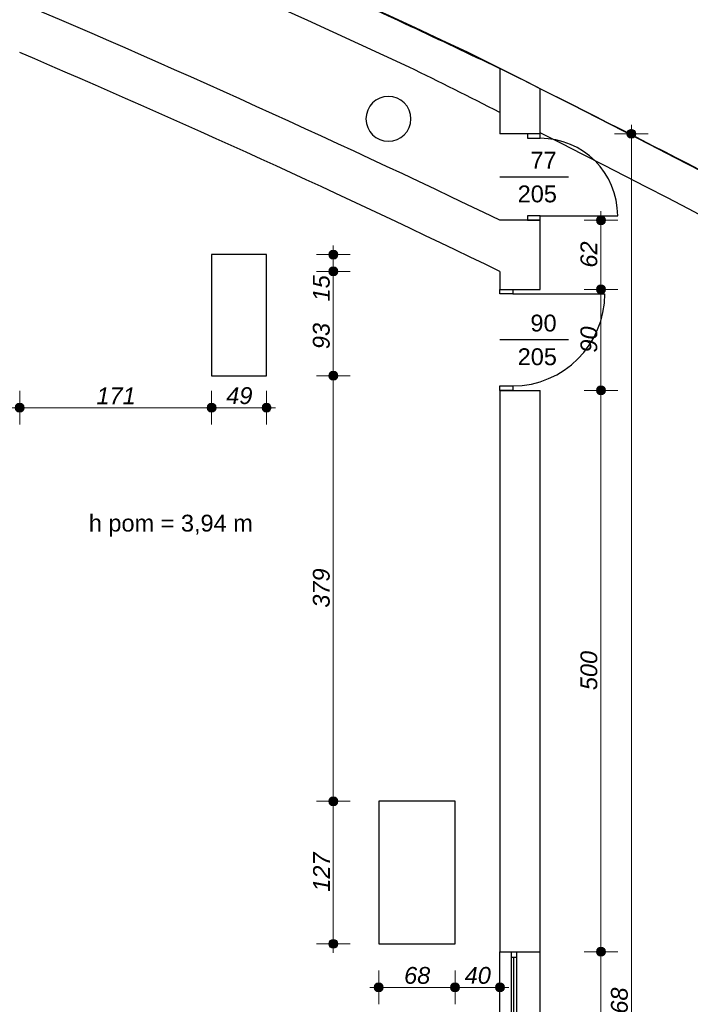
# Model space of a CAD drawing. Header units: millimetres. Extents: x -170998 to -45998, y 10557 to 52557.
# Tile 86 of 92: x -85918 to -79941, y 24331 to 33101. Entities that reach past the tile are written whole.
import ezdxf

# ---------------------------------------------------------------- set-up
doc = ezdxf.new("R2010")
doc.units = ezdxf.units.MM
doc.header["$MEASUREMENT"] = 0
for name, color, linetype in [('Drzwi', 7, 'Continuous'), ('Obiekt', 7, 'Continuous'), ('Okno', 7, 'Continuous'), ('Strop', 7, 'Continuous'), ('Słup', 7, 'Continuous'), ('Tekst', 7, 'Continuous'), ('Wymiary', 7, 'Continuous'), ('Ściana', 7, 'Continuous')]:
    doc.layers.add(name, color=color, linetype=linetype)
doc.styles.add('Arial', font='txt')
doc.styles.add('Times new roman', font='txt')
doc.dimstyles.new('GENERATED_STYLE__1', dxfattribs={"dimtxt": 150, "dimasz": 152, "dimexe": 0.18, "dimexo": 0, "dimgap": 0.09, "dimtad": 1, "dimtih": 1, "dimtoh": 1, "dimlfac": 0.1, "dimzin": 0, "dimdsep": 46, "dimtxsty": 'Arial', "dimblk": 'ARROWHEAD_11', "dimblk1": 'ARROWHEAD_11', "dimblk2": 'ARROWHEAD_11', "dimcen": 0.09, "dimclrd": 114, "dimclre": 114, "dimclrt": 114, "dimazin": 0, "dimtfac": 1, "dimtdec": 4, "dimtmove": 0, "dimatfit": 3, "dimfxl": 1, "dimtolj": 1, "dimtzin": 0, "dimarcsym": 0})
doc.dimstyles.new('GENERATED_STYLE__2', dxfattribs={"dimtxt": 150, "dimasz": 152, "dimexe": 0.18, "dimexo": 0, "dimgap": 0.09, "dimtad": 1, "dimlfac": 0.1, "dimzin": 0, "dimdsep": 46, "dimtxsty": 'Arial', "dimblk": 'ARROWHEAD_11', "dimblk1": 'ARROWHEAD_11', "dimblk2": 'ARROWHEAD_11', "dimcen": 0.09, "dimclrd": 114, "dimclre": 114, "dimclrt": 114, "dimazin": 0, "dimtfac": 1, "dimtdec": 4, "dimtmove": 0, "dimatfit": 3, "dimfxl": 1, "dimtolj": 1, "dimtzin": 0, "dimarcsym": 0})

# ---------------------------------------------------------------- blocks, each defined once
blk = doc.blocks.new('*D718')
at = {"layer": 'Wymiary', "linetype": 'Continuous', "lineweight": 13}
for points in [[(-85878, 29645.1), (-85881.1, 29660.4), (-85889.7, 29673.4), (-85902.7, 29682.1), (-85918, 29685.1), (-85933.3, 29682.1), (-85946.3, 29673.4), (-85955, 29660.4), (-85958, 29645.1), (-85955, 29629.8), (-85946.3, 29616.8), (-85933.3, 29608.2), (-85918, 29605.1), (-85902.7, 29608.2), (-85889.7, 29616.8), (-85881.1, 29629.8)], [(-84168, 29645.1), (-84171.1, 29660.4), (-84179.7, 29673.4), (-84192.7, 29682.1), (-84208, 29685.1), (-84223.3, 29682.1), (-84236.3, 29673.4), (-84245, 29660.4), (-84248, 29645.1), (-84245, 29629.8), (-84236.3, 29616.8), (-84223.3, 29608.2), (-84208, 29605.1), (-84192.7, 29608.2), (-84179.7, 29616.8), (-84171.1, 29629.8)]]:
    blk.add_hatch(color=114, dxfattribs=at).paths.add_polyline_path(points)
at = {"layer": 'Wymiary', "color": 114, "lineweight": 13}
for p, q in [((-85918, 29685.1), (-85918, 29795.1)), ((-84208, 29685.1), (-84208, 29795.1)), ((-85998, 29645.1), (-85958, 29645.1)), ((-85878, 29645.1), (-84248, 29645.1)), ((-85918, 29495.1), (-85918, 29605.1)), ((-84208, 29495.1), (-84208, 29605.1))]:
    blk.add_line(p, q, dxfattribs=at)
for centre in [(-85918, 29645.1), (-84208, 29645.1)]:
    blk.add_circle(centre, 40, dxfattribs=at)
at = {"layer": 'Wymiary', "color": 114, "lineweight": 13, "insert": (-85233.8, 29675.1), "char_height": 150, "attachment_point": 7, "style": 'Arial'}
blk.add_mtext('\\A1;{\\fArial|b0|i1|c238|p38;171}', dxfattribs=at)
blk = doc.blocks.new('ARROWHEAD_11')
at = {"color": 0, "linetype": 'Continuous', "lineweight": 0}
blk.add_line((0, 0), (-1, 0), dxfattribs=at)
at = {"color": 0, "linetype": 'Continuous', "lineweight": 0, "const_width": 0.25, "flags": 128}
blk.add_lwpolyline([(-0.125, 0, 1), (0.125, 0, 1)], format="xyb", close=True, dxfattribs=at)
blk = doc.blocks.new('*D719')
at = {"layer": 'Wymiary', "linetype": 'Continuous', "lineweight": 13}
for points in [[(-84168, 29645.1), (-84171.1, 29660.4), (-84179.7, 29673.4), (-84192.7, 29682.1), (-84208, 29685.1), (-84223.3, 29682.1), (-84236.3, 29673.4), (-84245, 29660.4), (-84248, 29645.1), (-84245, 29629.8), (-84236.3, 29616.8), (-84223.3, 29608.2), (-84208, 29605.1), (-84192.7, 29608.2), (-84179.7, 29616.8), (-84171.1, 29629.8)], [(-83678, 29645.1), (-83681.1, 29660.4), (-83689.7, 29673.4), (-83702.7, 29682.1), (-83718, 29685.1), (-83733.3, 29682.1), (-83746.3, 29673.4), (-83755, 29660.4), (-83758, 29645.1), (-83755, 29629.8), (-83746.3, 29616.8), (-83733.3, 29608.2), (-83718, 29605.1), (-83702.7, 29608.2), (-83689.7, 29616.8), (-83681.1, 29629.8)]]:
    blk.add_hatch(color=114, dxfattribs=at).paths.add_polyline_path(points)
at = {"layer": 'Wymiary', "color": 114, "lineweight": 13}
for p, q in [((-84208, 29685.1), (-84208, 29795.1)), ((-83718, 29685.1), (-83718, 29795.1)), ((-84168, 29645.1), (-83758, 29645.1)), ((-83678, 29645.1), (-83638, 29645.1)), ((-84208, 29495.1), (-84208, 29605.1)), ((-83718, 29495.1), (-83718, 29605.1))]:
    blk.add_line(p, q, dxfattribs=at)
for centre in [(-84208, 29645.1), (-83718, 29645.1)]:
    blk.add_circle(centre, 40, dxfattribs=at)
at = {"layer": 'Wymiary', "color": 114, "lineweight": 13, "insert": (-84076.8, 29675.1), "char_height": 150, "attachment_point": 7, "style": 'Arial'}
blk.add_mtext('\\A1;{\\fArial|b0|i1|c238|p38;49}', dxfattribs=at)
blk = doc.blocks.new('*D723')
at = {"layer": 'Wymiary', "linetype": 'Continuous', "lineweight": 13}
for points in [[(-83083, 26139.3), (-83086.1, 26154.6), (-83094.7, 26167.6), (-83107.7, 26176.3), (-83123, 26179.3), (-83138.3, 26176.3), (-83151.3, 26167.6), (-83160, 26154.6), (-83163, 26139.3), (-83160, 26124), (-83151.3, 26111), (-83138.3, 26102.4), (-83123, 26099.3), (-83107.7, 26102.4), (-83094.7, 26111), (-83086.1, 26124)], [(-83083, 24869.3), (-83086.1, 24884.6), (-83094.7, 24897.6), (-83107.7, 24906.3), (-83123, 24909.3), (-83138.3, 24906.3), (-83151.3, 24897.6), (-83160, 24884.6), (-83163, 24869.3), (-83160, 24854), (-83151.3, 24841), (-83138.3, 24832.4), (-83123, 24829.3), (-83107.7, 24832.4), (-83094.7, 24841), (-83086.1, 24854)]]:
    blk.add_hatch(color=114, dxfattribs=at).paths.add_polyline_path(points)
at = {"layer": 'Wymiary', "color": 114, "lineweight": 13}
for p, q in [((-83163, 26139.3), (-83273, 26139.3)), ((-82973, 26139.3), (-83083, 26139.3)), ((-83123, 24909.3), (-83123, 26099.3)), ((-83163, 24869.3), (-83273, 24869.3)), ((-83123, 24789.3), (-83123, 24829.3)), ((-82973, 24869.3), (-83083, 24869.3))]:
    blk.add_line(p, q, dxfattribs=at)
for centre in [(-83123, 26139.3), (-83123, 24869.3)]:
    blk.add_circle(centre, 40, dxfattribs=at)
at = {"layer": 'Wymiary', "color": 114, "lineweight": 13, "insert": (-83153, 25333.6), "char_height": 150, "attachment_point": 7, "rotation": 90, "style": 'Arial'}
blk.add_mtext('\\A1;{\\fArial|b0|i1|c238|p38;127}', dxfattribs=at)
blk = doc.blocks.new('*D724')
at = {"layer": 'Wymiary', "linetype": 'Continuous', "lineweight": 13}
for points in [[(-83083, 29929.3), (-83086.1, 29944.6), (-83094.7, 29957.6), (-83107.7, 29966.3), (-83123, 29969.3), (-83138.3, 29966.3), (-83151.3, 29957.6), (-83160, 29944.6), (-83163, 29929.3), (-83160, 29914), (-83151.3, 29901), (-83138.3, 29892.4), (-83123, 29889.3), (-83107.7, 29892.4), (-83094.7, 29901), (-83086.1, 29914)], [(-83083, 26139.3), (-83086.1, 26154.6), (-83094.7, 26167.6), (-83107.7, 26176.3), (-83123, 26179.3), (-83138.3, 26176.3), (-83151.3, 26167.6), (-83160, 26154.6), (-83163, 26139.3), (-83160, 26124), (-83151.3, 26111), (-83138.3, 26102.4), (-83123, 26099.3), (-83107.7, 26102.4), (-83094.7, 26111), (-83086.1, 26124)]]:
    blk.add_hatch(color=114, dxfattribs=at).paths.add_polyline_path(points)
at = {"layer": 'Wymiary', "color": 114, "lineweight": 13}
for p, q in [((-83163, 29929.3), (-83273, 29929.3)), ((-82973, 29929.3), (-83083, 29929.3)), ((-83123, 26179.3), (-83123, 29889.3)), ((-83163, 26139.3), (-83273, 26139.3)), ((-82973, 26139.3), (-83083, 26139.3))]:
    blk.add_line(p, q, dxfattribs=at)
for centre in [(-83123, 29929.3), (-83123, 26139.3)]:
    blk.add_circle(centre, 40, dxfattribs=at)
at = {"layer": 'Wymiary', "color": 114, "lineweight": 13, "insert": (-83153, 27863.6), "char_height": 150, "attachment_point": 7, "rotation": 90, "style": 'Arial'}
blk.add_mtext('\\A1;{\\fArial|b0|i1|c238|p38;379}', dxfattribs=at)
blk = doc.blocks.new('*D725')
at = {"layer": 'Wymiary', "linetype": 'Continuous', "lineweight": 13}
for points in [[(-83083, 30859.3), (-83086.1, 30874.6), (-83094.7, 30887.6), (-83107.7, 30896.3), (-83123, 30899.3), (-83138.3, 30896.3), (-83151.3, 30887.6), (-83160, 30874.6), (-83163, 30859.3), (-83160, 30844), (-83151.3, 30831), (-83138.3, 30822.4), (-83123, 30819.3), (-83107.7, 30822.4), (-83094.7, 30831), (-83086.1, 30844)], [(-83083, 29929.3), (-83086.1, 29944.6), (-83094.7, 29957.6), (-83107.7, 29966.3), (-83123, 29969.3), (-83138.3, 29966.3), (-83151.3, 29957.6), (-83160, 29944.6), (-83163, 29929.3), (-83160, 29914), (-83151.3, 29901), (-83138.3, 29892.4), (-83123, 29889.3), (-83107.7, 29892.4), (-83094.7, 29901), (-83086.1, 29914)]]:
    blk.add_hatch(color=114, dxfattribs=at).paths.add_polyline_path(points)
at = {"layer": 'Wymiary', "color": 114, "lineweight": 13}
for p, q in [((-83163, 30859.3), (-83273, 30859.3)), ((-83123, 29969.3), (-83123, 30819.3)), ((-82973, 30859.3), (-83083, 30859.3)), ((-83163, 29929.3), (-83273, 29929.3)), ((-82973, 29929.3), (-83083, 29929.3))]:
    blk.add_line(p, q, dxfattribs=at)
for centre in [(-83123, 30859.3), (-83123, 29929.3)]:
    blk.add_circle(centre, 40, dxfattribs=at)
at = {"layer": 'Wymiary', "color": 114, "lineweight": 13, "char_height": 150, "attachment_point": 7, "rotation": 90, "style": 'Arial'}
for s, insert in [('\\A1;{\\fArial|b0|i1|c238|p38;15}', (-83153, 30591.7)), ('\\A1;{\\fArial|b0|i1|c238|p38;93}', (-83153, 30166.7))]:
    blk.add_mtext(s, dxfattribs=dict(at, insert=insert))
blk = doc.blocks.new('*D726')
at = {"layer": 'Wymiary', "linetype": 'Continuous', "lineweight": 13}
for points in [[(-83083, 31009.3), (-83086.1, 31024.6), (-83094.7, 31037.6), (-83107.7, 31046.3), (-83123, 31049.3), (-83138.3, 31046.3), (-83151.3, 31037.6), (-83160, 31024.6), (-83163, 31009.3), (-83160, 30994), (-83151.3, 30981), (-83138.3, 30972.4), (-83123, 30969.3), (-83107.7, 30972.4), (-83094.7, 30981), (-83086.1, 30994)], [(-83083, 30859.3), (-83086.1, 30874.6), (-83094.7, 30887.6), (-83107.7, 30896.3), (-83123, 30899.3), (-83138.3, 30896.3), (-83151.3, 30887.6), (-83160, 30874.6), (-83163, 30859.3), (-83160, 30844), (-83151.3, 30831), (-83138.3, 30822.4), (-83123, 30819.3), (-83107.7, 30822.4), (-83094.7, 30831), (-83086.1, 30844)]]:
    blk.add_hatch(color=114, dxfattribs=at).paths.add_polyline_path(points)
at = {"layer": 'Wymiary', "color": 114, "lineweight": 13}
for p, q in [((-83123, 31049.3), (-83123, 31089.3)), ((-83163, 31009.3), (-83273, 31009.3)), ((-83123, 30899.3), (-83123, 30969.3)), ((-82973, 31009.3), (-83083, 31009.3)), ((-83163, 30859.3), (-83273, 30859.3)), ((-82973, 30859.3), (-83083, 30859.3))]:
    blk.add_line(p, q, dxfattribs=at)
for centre in [(-83123, 31009.3), (-83123, 30859.3)]:
    blk.add_circle(centre, 40, dxfattribs=at)
blk = doc.blocks.new('*D727')
at = {"layer": 'Wymiary', "linetype": 'Continuous', "lineweight": 13}
for points in [[(-82678, 24481.2), (-82681.1, 24496.5), (-82689.7, 24509.5), (-82702.7, 24518.2), (-82718, 24521.2), (-82733.3, 24518.2), (-82746.3, 24509.5), (-82755, 24496.5), (-82758, 24481.2), (-82755, 24465.9), (-82746.3, 24452.9), (-82733.3, 24444.3), (-82718, 24441.2), (-82702.7, 24444.3), (-82689.7, 24452.9), (-82681.1, 24465.9)], [(-81998, 24481.2), (-82001.1, 24496.5), (-82009.7, 24509.5), (-82022.7, 24518.2), (-82038, 24521.2), (-82053.3, 24518.2), (-82066.3, 24509.5), (-82075, 24496.5), (-82078, 24481.2), (-82075, 24465.9), (-82066.3, 24452.9), (-82053.3, 24444.3), (-82038, 24441.2), (-82022.7, 24444.3), (-82009.7, 24452.9), (-82001.1, 24465.9)]]:
    blk.add_hatch(color=114, dxfattribs=at).paths.add_polyline_path(points)
at = {"layer": 'Wymiary', "color": 114, "lineweight": 13}
for p, q in [((-82718, 24521.2), (-82718, 24631.2)), ((-82038, 24521.2), (-82038, 24631.2)), ((-82798, 24481.2), (-82758, 24481.2)), ((-82678, 24481.2), (-82078, 24481.2)), ((-82718, 24331.2), (-82718, 24441.2)), ((-82038, 24331.2), (-82038, 24441.2))]:
    blk.add_line(p, q, dxfattribs=at)
for centre in [(-82718, 24481.2), (-82038, 24481.2)]:
    blk.add_circle(centre, 40, dxfattribs=at)
at = {"layer": 'Wymiary', "color": 114, "lineweight": 13, "insert": (-82491.8, 24511.2), "char_height": 150, "attachment_point": 7, "style": 'Arial'}
blk.add_mtext('\\A1;{\\fArial|b0|i1|c238|p38;68}', dxfattribs=at)
blk = doc.blocks.new('*D728')
at = {"layer": 'Wymiary', "linetype": 'Continuous', "lineweight": 13}
for points in [[(-81998, 24481.2), (-82001.1, 24496.5), (-82009.7, 24509.5), (-82022.7, 24518.2), (-82038, 24521.2), (-82053.3, 24518.2), (-82066.3, 24509.5), (-82075, 24496.5), (-82078, 24481.2), (-82075, 24465.9), (-82066.3, 24452.9), (-82053.3, 24444.3), (-82038, 24441.2), (-82022.7, 24444.3), (-82009.7, 24452.9), (-82001.1, 24465.9)], [(-81598, 24481.2), (-81601.1, 24496.5), (-81609.7, 24509.5), (-81622.7, 24518.2), (-81638, 24521.2), (-81653.3, 24518.2), (-81666.3, 24509.5), (-81675, 24496.5), (-81678, 24481.2), (-81675, 24465.9), (-81666.3, 24452.9), (-81653.3, 24444.3), (-81638, 24441.2), (-81622.7, 24444.3), (-81609.7, 24452.9), (-81601.1, 24465.9)]]:
    blk.add_hatch(color=114, dxfattribs=at).paths.add_polyline_path(points)
at = {"layer": 'Wymiary', "color": 114, "lineweight": 13}
for p, q in [((-82038, 24521.2), (-82038, 24631.2)), ((-81638, 24521.2), (-81638, 24631.2)), ((-81998, 24481.2), (-81678, 24481.2)), ((-81598, 24481.2), (-81558, 24481.2)), ((-82038, 24331.2), (-82038, 24441.2)), ((-81638, 24331.2), (-81638, 24441.2))]:
    blk.add_line(p, q, dxfattribs=at)
for centre in [(-82038, 24481.2), (-81638, 24481.2)]:
    blk.add_circle(centre, 40, dxfattribs=at)
at = {"layer": 'Wymiary', "color": 114, "lineweight": 13, "insert": (-81951.8, 24511.2), "char_height": 150, "attachment_point": 7, "style": 'Arial'}
blk.add_mtext('\\A1;{\\fArial|b0|i1|c238|p38;40}', dxfattribs=at)
blk = doc.blocks.new('*D732')
at = {"layer": 'Wymiary', "linetype": 'Continuous', "lineweight": 13}
for points in [[(-80698.2, 24799.3), (-80701.3, 24814.6), (-80709.9, 24827.6), (-80722.9, 24836.3), (-80738.2, 24839.3), (-80753.5, 24836.3), (-80766.5, 24827.6), (-80775.2, 24814.6), (-80778.2, 24799.3), (-80775.2, 24784), (-80766.5, 24771), (-80753.5, 24762.4), (-80738.2, 24759.3), (-80722.9, 24762.4), (-80709.9, 24771), (-80701.3, 24784)], [(-80698.2, 23039.3), (-80701.3, 23054.6), (-80709.9, 23067.6), (-80722.9, 23076.3), (-80738.2, 23079.3), (-80753.5, 23076.3), (-80766.5, 23067.6), (-80775.2, 23054.6), (-80778.2, 23039.3), (-80775.2, 23024), (-80766.5, 23011), (-80753.5, 23002.4), (-80738.2, 22999.3), (-80722.9, 23002.4), (-80709.9, 23011), (-80701.3, 23024)]]:
    blk.add_hatch(color=114, dxfattribs=at).paths.add_polyline_path(points)
at = {"layer": 'Wymiary', "color": 114, "lineweight": 13}
for p, q in [((-80778.2, 24799.3), (-80888.2, 24799.3)), ((-80738.2, 23079.3), (-80738.2, 24759.3)), ((-80588.2, 24799.3), (-80698.2, 24799.3)), ((-80778.2, 23039.3), (-80888.2, 23039.3)), ((-80588.2, 23039.3), (-80698.2, 23039.3))]:
    blk.add_line(p, q, dxfattribs=at)
for centre in [(-80738.2, 24799.3), (-80738.2, 23039.3)]:
    blk.add_circle(centre, 40, dxfattribs=at)
at = {"layer": 'Wymiary', "color": 114, "lineweight": 13, "insert": (-80768.2, 23748.6), "char_height": 150, "attachment_point": 7, "rotation": 90, "style": 'Arial'}
blk.add_mtext('\\A1;{\\fArial|b0|i1|c238|p38;176}', dxfattribs=at)
blk = doc.blocks.new('*D733')
at = {"layer": 'Wymiary', "linetype": 'Continuous', "lineweight": 13}
for points in [[(-80698.2, 29799.3), (-80701.3, 29814.6), (-80709.9, 29827.6), (-80722.9, 29836.3), (-80738.2, 29839.3), (-80753.5, 29836.3), (-80766.5, 29827.6), (-80775.2, 29814.6), (-80778.2, 29799.3), (-80775.2, 29784), (-80766.5, 29771), (-80753.5, 29762.4), (-80738.2, 29759.3), (-80722.9, 29762.4), (-80709.9, 29771), (-80701.3, 29784)], [(-80698.2, 24799.3), (-80701.3, 24814.6), (-80709.9, 24827.6), (-80722.9, 24836.3), (-80738.2, 24839.3), (-80753.5, 24836.3), (-80766.5, 24827.6), (-80775.2, 24814.6), (-80778.2, 24799.3), (-80775.2, 24784), (-80766.5, 24771), (-80753.5, 24762.4), (-80738.2, 24759.3), (-80722.9, 24762.4), (-80709.9, 24771), (-80701.3, 24784)]]:
    blk.add_hatch(color=114, dxfattribs=at).paths.add_polyline_path(points)
at = {"layer": 'Wymiary', "color": 114, "lineweight": 13}
for p, q in [((-80778.2, 29799.3), (-80888.2, 29799.3)), ((-80738.2, 24839.3), (-80738.2, 29759.3)), ((-80588.2, 29799.3), (-80698.2, 29799.3)), ((-80778.2, 24799.3), (-80888.2, 24799.3)), ((-80588.2, 24799.3), (-80698.2, 24799.3))]:
    blk.add_line(p, q, dxfattribs=at)
for centre in [(-80738.2, 29799.3), (-80738.2, 24799.3)]:
    blk.add_circle(centre, 40, dxfattribs=at)
at = {"layer": 'Wymiary', "color": 114, "lineweight": 13, "insert": (-80768.2, 27128.6), "char_height": 150, "attachment_point": 7, "rotation": 90, "style": 'Arial'}
blk.add_mtext('\\A1;{\\fArial|b0|i1|c238|p38;500}', dxfattribs=at)
blk = doc.blocks.new('*D734')
at = {"layer": 'Wymiary', "linetype": 'Continuous', "lineweight": 13}
for points in [[(-80698.2, 30699.3), (-80701.3, 30714.6), (-80709.9, 30727.6), (-80722.9, 30736.3), (-80738.2, 30739.3), (-80753.5, 30736.3), (-80766.5, 30727.6), (-80775.2, 30714.6), (-80778.2, 30699.3), (-80775.2, 30684), (-80766.5, 30671), (-80753.5, 30662.4), (-80738.2, 30659.3), (-80722.9, 30662.4), (-80709.9, 30671), (-80701.3, 30684)], [(-80698.2, 29799.3), (-80701.3, 29814.6), (-80709.9, 29827.6), (-80722.9, 29836.3), (-80738.2, 29839.3), (-80753.5, 29836.3), (-80766.5, 29827.6), (-80775.2, 29814.6), (-80778.2, 29799.3), (-80775.2, 29784), (-80766.5, 29771), (-80753.5, 29762.4), (-80738.2, 29759.3), (-80722.9, 29762.4), (-80709.9, 29771), (-80701.3, 29784)]]:
    blk.add_hatch(color=114, dxfattribs=at).paths.add_polyline_path(points)
at = {"layer": 'Wymiary', "color": 114, "lineweight": 13}
for p, q in [((-80778.2, 30699.3), (-80888.2, 30699.3)), ((-80588.2, 30699.3), (-80698.2, 30699.3)), ((-80738.2, 29839.3), (-80738.2, 30659.3)), ((-80778.2, 29799.3), (-80888.2, 29799.3)), ((-80588.2, 29799.3), (-80698.2, 29799.3))]:
    blk.add_line(p, q, dxfattribs=at)
for centre in [(-80738.2, 30699.3), (-80738.2, 29799.3)]:
    blk.add_circle(centre, 40, dxfattribs=at)
at = {"layer": 'Wymiary', "color": 114, "lineweight": 13, "insert": (-80768.2, 30135.5), "char_height": 150, "attachment_point": 7, "rotation": 90, "style": 'Arial'}
blk.add_mtext('\\A1;{\\fArial|b0|i1|c238|p38;90}', dxfattribs=at)
blk = doc.blocks.new('*D735')
at = {"layer": 'Wymiary', "linetype": 'Continuous', "lineweight": 13}
for points in [[(-80698.2, 31314.6), (-80701.3, 31329.9), (-80709.9, 31342.9), (-80722.9, 31351.6), (-80738.2, 31354.6), (-80753.5, 31351.6), (-80766.5, 31342.9), (-80775.2, 31329.9), (-80778.2, 31314.6), (-80775.2, 31299.3), (-80766.5, 31286.3), (-80753.5, 31277.7), (-80738.2, 31274.6), (-80722.9, 31277.7), (-80709.9, 31286.3), (-80701.3, 31299.3)], [(-80698.2, 30699.3), (-80701.3, 30714.6), (-80709.9, 30727.6), (-80722.9, 30736.3), (-80738.2, 30739.3), (-80753.5, 30736.3), (-80766.5, 30727.6), (-80775.2, 30714.6), (-80778.2, 30699.3), (-80775.2, 30684), (-80766.5, 30671), (-80753.5, 30662.4), (-80738.2, 30659.3), (-80722.9, 30662.4), (-80709.9, 30671), (-80701.3, 30684)]]:
    blk.add_hatch(color=114, dxfattribs=at).paths.add_polyline_path(points)
at = {"layer": 'Wymiary', "color": 114, "lineweight": 13}
for p, q in [((-80778.2, 31314.6), (-80888.2, 31314.6)), ((-80738.2, 31354.6), (-80738.2, 31394.6)), ((-80588.2, 31314.6), (-80698.2, 31314.6)), ((-80738.2, 30739.3), (-80738.2, 31274.6)), ((-80778.2, 30699.3), (-80888.2, 30699.3)), ((-80588.2, 30699.3), (-80698.2, 30699.3))]:
    blk.add_line(p, q, dxfattribs=at)
for centre in [(-80738.2, 31314.6), (-80738.2, 30699.3)]:
    blk.add_circle(centre, 40, dxfattribs=at)
at = {"layer": 'Wymiary', "color": 114, "lineweight": 13, "insert": (-80768.2, 30893.1), "char_height": 150, "attachment_point": 7, "rotation": 90, "style": 'Arial'}
blk.add_mtext('\\A1;{\\fArial|b0|i1|c238|p38;62}', dxfattribs=at)
blk = doc.blocks.new('*D736')
at = {"layer": 'Wymiary', "linetype": 'Continuous', "lineweight": 13}
for points in [[(-80426.4, 32084.6), (-80429.4, 32099.9), (-80438.1, 32112.9), (-80451.1, 32121.6), (-80466.4, 32124.6), (-80481.7, 32121.6), (-80494.7, 32112.9), (-80503.3, 32099.9), (-80506.4, 32084.6), (-80503.3, 32069.3), (-80494.7, 32056.3), (-80481.7, 32047.7), (-80466.4, 32044.6), (-80451.1, 32047.7), (-80438.1, 32056.3), (-80429.4, 32069.3)], [(-80426.4, 16399.3), (-80429.4, 16414.6), (-80438.1, 16427.6), (-80451.1, 16436.3), (-80466.4, 16439.3), (-80481.7, 16436.3), (-80494.7, 16427.6), (-80503.3, 16414.6), (-80506.4, 16399.3), (-80503.3, 16384), (-80494.7, 16371), (-80481.7, 16362.4), (-80466.4, 16359.3), (-80451.1, 16362.4), (-80438.1, 16371), (-80429.4, 16384)]]:
    blk.add_hatch(color=114, dxfattribs=at).paths.add_polyline_path(points)
at = {"layer": 'Wymiary', "color": 114, "lineweight": 13}
for p, q in [((-80466.4, 32124.6), (-80466.4, 32164.6)), ((-80506.4, 32084.6), (-80616.4, 32084.6)), ((-80466.4, 16439.3), (-80466.4, 32044.6)), ((-80316.4, 32084.6), (-80426.4, 32084.6)), ((-80506.4, 16399.3), (-80616.4, 16399.3)), ((-80466.4, 16319.3), (-80466.4, 16359.3)), ((-80316.4, 16399.3), (-80426.4, 16399.3))]:
    blk.add_line(p, q, dxfattribs=at)
for centre in [(-80466.4, 32084.6), (-80466.4, 16399.3)]:
    blk.add_circle(centre, 40, dxfattribs=at)
at = {"layer": 'Wymiary', "color": 114, "lineweight": 13, "insert": (-80496.4, 24014.3), "char_height": 150, "attachment_point": 7, "rotation": 90, "style": 'Arial'}
blk.add_mtext('\\A1;{\\fArial|b0|i1|c238|p38;1568}', dxfattribs=at)

msp = doc.modelspace()

# ---------------------------------------------------------------- linework, layer by layer
at = {"layer": 'Drzwi'}
for p, q in [((-81393.018, 32084.628), (-81393.018, 32044.628)), ((-81278.018, 32084.628), (-81393.018, 32084.628)), ((-81278.018, 32084.628), (-81393.018, 32084.628)), ((-81393.018, 32044.628), (-81278.018, 32044.628)), ((-81278.018, 32044.628), (-81278.018, 32084.628)), ((-81278.018, 31354.628), (-81393.018, 31354.628)), ((-81393.018, 31354.628), (-81393.018, 31314.628)), ((-81393.018, 31314.628), (-81278.018, 31314.628)), ((-81278.018, 31314.628), (-81393.018, 31314.628)), ((-81278.018, 31314.628), (-81278.018, 31354.628)), ((-81278.018, 31354.628), (-80588.018, 31354.628)), ((-81638.018, 30659.32), (-81638.018, 30699.32)), ((-81638.018, 30699.32), (-81523.018, 30699.32)), ((-81638.018, 30699.32), (-81523.018, 30699.32)), ((-81523.018, 30699.32), (-81523.018, 30659.32)), ((-81523.018, 30659.32), (-81638.018, 30659.32)), ((-81523.018, 30659.32), (-80703.018, 30659.32)), ((-81638.018, 29799.32), (-81638.018, 29839.32)), ((-81638.018, 29839.32), (-81523.018, 29839.32)), ((-81523.018, 29839.32), (-81523.018, 29799.32)), ((-81523.018, 29799.32), (-81638.018, 29799.32)), ((-81638.018, 29799.32), (-81523.018, 29799.32))]:
    msp.add_line(p, q, dxfattribs=at)
for centre, radius, start, end in [((-81278.018, 31354.628), 690, 0, 90), ((-81523.018, 30659.32), 820, 270, 0)]:
    msp.add_arc(centre, radius, start, end, dxfattribs=at)
at = {"layer": 'Obiekt'}
for p, q in [((-81026.64, 31699.628), (-81638.018, 31699.628)), ((-81026.64, 30249.32), (-81638.018, 30249.32))]:
    msp.add_line(p, q, dxfattribs=at)
at = {"layer": 'Okno'}
for p, q in [((-81638.018, 23039.32), (-81638.018, 24799.32)), ((-81538.018, 24799.32), (-81538.018, 24749.32)), ((-81538.018, 24799.32), (-81488.018, 24799.32)), ((-81538.018, 24749.32), (-81488.018, 24749.32)), ((-81538.018, 24749.32), (-81538.018, 23969.32)), ((-81513.018, 23969.32), (-81513.018, 24749.32)), ((-81488.018, 24749.32), (-81488.018, 24799.32)), ((-81488.018, 23969.32), (-81488.018, 24749.32)), ((-81278.018, 23039.32), (-81278.018, 24799.32))]:
    msp.add_line(p, q, dxfattribs=at)
at = {"layer": 'Strop', "flags": 128}
msp.add_lwpolyline([(-114963.364, 42885.522, -0.034913), (-97147.904, 38702.246, -0.03139835), (-83179.127, 33388.934, -0.00358934), (-81600.813, 32648.61, -0.01554929), (-75154.286, 29191.532, -0.0168287), (-67557.968, 24484.617), (-67557.968, 20745.281), (-74808.018, 20745.281), (-74808.018, 16049.32), (-96528.019, 16049.32), (-96528.019, 14639.32), (-140258.019, 14639.32)], format="xyb", dxfattribs=at)
at = {"layer": 'Słup'}
for p, q in [((-83718.018, 31009.32), (-84208.018, 31009.32)), ((-84208.018, 31009.32), (-84208.018, 29929.32)), ((-83718.018, 29929.32), (-83718.018, 31009.32)), ((-84208.018, 29929.32), (-83718.018, 29929.32)), ((-82038.018, 26139.32), (-82718.018, 26139.32)), ((-82718.018, 26139.32), (-82718.018, 24869.32)), ((-82038.018, 24869.32), (-82038.018, 26139.32)), ((-82718.018, 24869.32), (-82038.018, 24869.32))]:
    msp.add_line(p, q, dxfattribs=at)
for start, end in [(0, 180), (180, 0)]:
    msp.add_arc((-82631.78, 32217.719), 200, start, end, dxfattribs=at)
at = {"layer": 'Ściana'}
for p, q in [((-81638.018, 32667.255), (-81638.018, 32275.664)), ((-81278.018, 32094.028), (-81278.018, 32486.225)), ((-81393.018, 32084.628), (-81638.018, 32084.628)), ((-81278.018, 32084.628), (-81393.018, 32084.628)), ((-81393.018, 31314.628), (-81638.018, 31314.628)), ((-81278.018, 31314.628), (-81393.018, 31314.628)), ((-81638.018, 30699.32), (-81523.018, 30699.32)), ((-81523.018, 30699.32), (-81278.018, 30699.32)), ((-81638.018, 29799.32), (-81523.018, 29799.32)), ((-81523.018, 29799.32), (-81278.018, 29799.32)), ((-81638.018, 24799.32), (-81538.018, 24799.32)), ((-81538.018, 24799.32), (-81488.018, 24799.32)), ((-81488.018, 24799.32), (-81278.018, 24799.32))]:
    msp.add_line(p, q, dxfattribs=at)
at = {"layer": 'Ściana', "flags": 128}
for points in [[(-81638.018, 32275.664), (-81638.018, 32084.628)], [(-81278.018, 32084.628), (-81278.018, 32094.028)], [(-81278.018, 30699.32), (-81278.018, 31314.628)], [(-81638.018, 30859.32), (-81638.018, 30699.32)], [(-81638.018, 29799.32), (-81638.018, 24799.32)], [(-81278.018, 24799.32), (-81278.018, 29799.32)]]:
    msp.add_lwpolyline(points, dxfattribs=at)
at = {"layer": 'Ściana'}
for centre, radius, start, end in [((-132427.47, -75066.981), 119113.747, 64.91502534, 72.7714615), ((-132427.47, -75066.981), 118773.747, 65.11518084, 72.77143988), ((-125419.108, -59570.112), 100880.225, 64.27890534, 70.08756238), ((-125419.108, -59570.112), 100470.225, 64.16621913, 66.84859867), ((-140453.307, -84742.896), 131317.865, 56.28198176, 63.53325138), ((-140453.307, -84742.896), 130967.865, 63.31520947, 63.71112354), ((-140453.307, -84742.896), 130967.865, 57.19530479, 63.13880596)]:
    msp.add_arc(centre, radius, start, end, dxfattribs=at)

# ---------------------------------------------------------------- texts
at = {"layer": 'Obiekt', "char_height": 150, "attachment_point": 7, "style": 'Arial'}
for s, insert in [('\\A1;{\\fArial|b0|i0|c238|p38;77}', (-81365.85, 31774.628)), ('\\A1;{\\fArial|b0|i0|c238|p38;205}', (-81479.679, 31472.159)), ('\\A1;{\\fArial|b0|i0|c238|p38;90}', (-81365.85, 30321.852)), ('\\A1;{\\fArial|b0|i0|c238|p38;205}', (-81479.679, 30021.852))]:
    msp.add_mtext(s, dxfattribs=dict(at, insert=insert))
at = {"layer": 'Tekst', "insert": (-84571.07, 28691.738), "char_height": 150, "attachment_point": 2, "style": 'Times new roman'}
msp.add_mtext('\\A1;{\\fArial|b0|i0|c0|p38;h pom = 3,94 m}', dxfattribs=at)

# ---------------------------------------------------------------- dimensions: what is measured, and where the dimension line sits
at = {"layer": 'Wymiary', "color": 114, "lineweight": 13}
for base, p1, p2, text, picture, middle in [((-80466.374, 32084.628), (-81278.018, 16399.32), (-81278.018, 32084.628), '1568', '*D736', (-80571.374, 24241.974)), ((-80738.224, 31314.628), (-81278.018, 30699.32), (-81278.018, 31314.628), '62', '*D735', (-80843.224, 31006.974))]:
    dim = msp.add_linear_dim(base=base, p1=p1, p2=p2, angle=90, text=text, dimstyle='GENERATED_STYLE__2', dxfattribs=at)
    dim.commit()
    dim.dimension.update_dxf_attribs({"geometry": picture, "text_midpoint": middle, "dimtype": 160, "text_rotation": 90})
for base, p1, p2, picture, middle in [((-84208.018, 29645.125), (-85918.019, 31469.32), (-84208.018, 31009.32), '*D718', (-85063.019, 29750.125)), ((-83718.018, 29645.125), (-84208.018, 31009.32), (-83718.018, 31009.32), '*D719', (-83963.018, 29750.125)), ((-82038.018, 24481.208), (-82718.018, 24869.32), (-82038.018, 24869.32), '*D727', (-82378.018, 24586.208)), ((-81638.018, 24481.208), (-82038.018, 24869.32), (-81638.018, 24799.32), '*D728', (-81838.018, 24586.208))]:
    dim = msp.add_linear_dim(base=base, p1=p1, p2=p2, dimstyle='GENERATED_STYLE__1', dxfattribs=at)
    dim.commit()
    dim.dimension.update_dxf_attribs({"geometry": picture, "text_midpoint": middle, "dimtype": 160})
for base, p1, p2, picture, middle in [((-83123.033, 31009.32), (-81638.018, 30859.32), (-83718.018, 31009.32), '*D726', (-83228.033, 30705.491)), ((-83123.033, 30859.32), (-83718.018, 29929.32), (-81638.018, 30859.32), '*D725', (-83228.033, 30280.491)), ((-80738.224, 30699.32), (-81278.018, 29799.32), (-81278.018, 30699.32), '*D734', (-80843.224, 30249.32)), ((-83123.033, 29929.32), (-82718.018, 26139.32), (-83718.018, 29929.32), '*D724', (-83228.033, 28034.32)), ((-80738.224, 29799.32), (-81278.018, 24799.32), (-81278.018, 29799.32), '*D733', (-80843.224, 27299.32)), ((-83123.033, 26139.32), (-82718.018, 24869.32), (-82718.018, 26139.32), '*D723', (-83228.033, 25504.32)), ((-80738.224, 24799.32), (-81278.018, 23039.32), (-81278.018, 24799.32), '*D732', (-80843.224, 23919.32))]:
    dim = msp.add_linear_dim(base=base, p1=p1, p2=p2, angle=90, dimstyle='GENERATED_STYLE__2', dxfattribs=at)
    dim.commit()
    dim.dimension.update_dxf_attribs({"geometry": picture, "text_midpoint": middle, "dimtype": 160, "text_rotation": 90})

doc.saveas('drawing.dxf')
